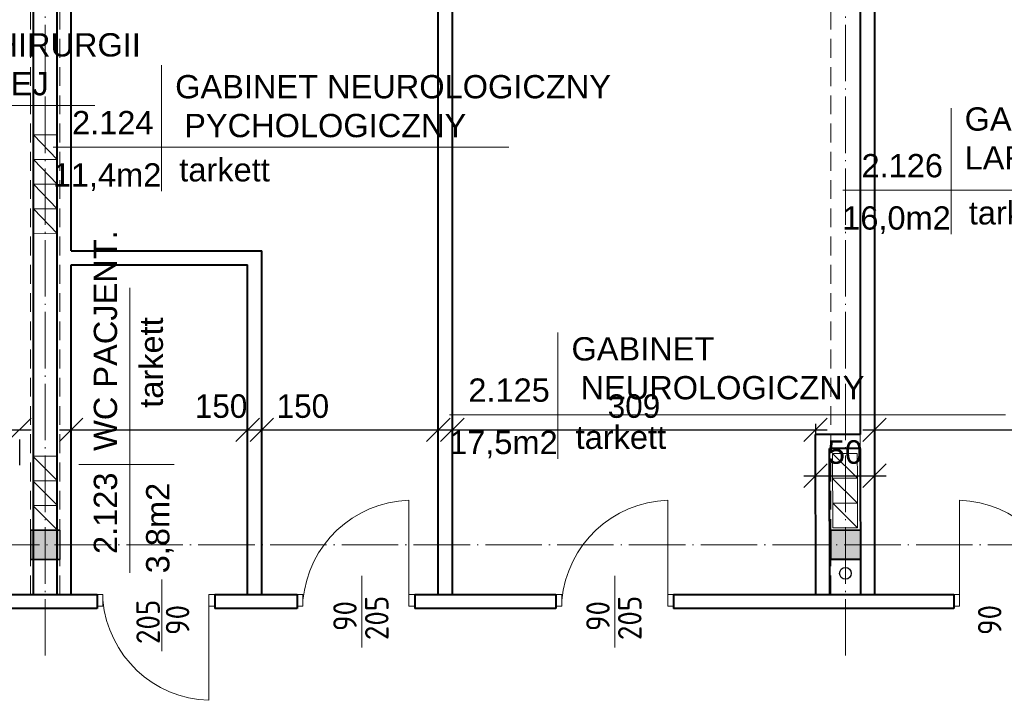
# Model space of a CAD drawing. Header units: millimetres. Extents: x -32003 to -19505, y 17931 to 29358.
# Tile 65 of 92: x -23909 to -23073, y 21687 to 22266. Entities that reach past the tile are written whole.
import ezdxf

# ---------------------------------------------------------------- set-up
doc = ezdxf.new("R2010")
doc.units = ezdxf.units.MM
doc.header["$PDMODE"] = 3
for name, pattern in [('ACAD_ISO03W100', [30, 12, -18]), ('ACAD_ISO04W100', [30.5, 24, -3, 0.5, -3]), ('KRESKOWA_X2', [12, 8, -4])]:
    doc.linetypes.add(name, pattern=pattern)
for name, color, linetype, lineweight in [('_wymiary', 1, 'Continuous', 9), ('drzwi', 140, 'Continuous', 13), ('KOMINY', 43, 'Continuous', 15), ('opisy drzwi', 40, 'Continuous', 13), ('opisy pom', 3, 'Continuous', 18), ('przerywana', 7, 'KRESKOWA_X2', 5), ('symetria', 7, 'ACAD_ISO03W100', 5), ('SZRAF', 51, 'Continuous', 9), ('słupy', 2, 'Continuous', 30), ('ściana', 4, 'Continuous', 40)]:
    doc.layers.add(name, color=color, linetype=linetype, lineweight=lineweight)
doc.layers.add('kanalizacja', color=210, linetype='Continuous')
doc.styles.add('ISO', font='isocp.shx')
doc.styles.add('SYSTEM', font='TXT')
doc.dimstyles.new('Jacek2', dxfattribs={"dimscale": 2, "dimtxt": 10, "dimasz": 10, "dimexe": 15, "dimexo": 15, "dimgap": 5, "dimtad": 1, "dimdec": 0, "dimrnd": 0.5, "dimzin": 0, "dimdsep": 46, "dimtxsty": 'Standard', "dimblk": 'OBLIQUE', "dimcen": 0, "dimdle": 5, "dimadec": 1, "dimazin": 0, "dimtfac": 1, "dimtdec": 0, "dimtofl": 0, "dimtmove": 0, "dimatfit": 3, "dimfxl": 0, "dimtolj": 1, "dimtzin": 0, "dimarcsym": 0})

# ---------------------------------------------------------------- blocks, each defined once
blk = doc.blocks.new('_OBLIQUE')
at = {"color": 0, "linetype": 'ByBlock'}
blk.add_line((-0.5, -0.5), (0.5, 0.5), dxfattribs=at)
blk = doc.blocks.new('*D899')
at = {"layer": '_wymiary', "color": 0, "lineweight": -2}
for p, q in [((-24060.67, 21917.23), (-23899.67, 21917.23)), ((-24050.67, 21905.68), (-24050.67, 21887.23)), ((-23909.67, 21909.05), (-23909.67, 21887.23))]:
    blk.add_line(p, q, dxfattribs=at)
at = {"layer": 'Defpoints', "color": 0}
for p in [(-24050.67, 21935.68), (-23909.67, 21939.05), (-23909.67, 21917.23)]:
    blk.add_point(p, dxfattribs=at)
at = {"layer": '_wymiary', "color": 0, "lineweight": -2, "xscale": 20, "yscale": 20, "zscale": 20, "rotation": 180}
blk.add_blockref('_OBLIQUE', (-24050.67, 21917.23), dxfattribs=at)
at = {"layer": '_wymiary', "color": 0, "lineweight": -2, "xscale": 20, "yscale": 20, "zscale": 20}
blk.add_blockref('_OBLIQUE', (-23909.67, 21917.23), dxfattribs=at)
at = {"layer": '_wymiary', "color": 0, "insert": (-23980.17, 21937.23), "char_height": 20, "attachment_point": 5}
blk.add_mtext('\\A1;141', dxfattribs=at)
blk = doc.blocks.new('*D900')
at = {"layer": '_wymiary', "color": 0, "lineweight": -2}
for p, q in [((-23875.67, 21917.23), (-23705.67, 21917.23)), ((-23865.67, 21908.19), (-23865.67, 21887.23)), ((-23715.67, 21911.06), (-23715.67, 21887.23))]:
    blk.add_line(p, q, dxfattribs=at)
at = {"layer": 'Defpoints', "color": 0}
for p in [(-23715.67, 21941.06), (-23865.67, 21938.19), (-23715.67, 21917.23)]:
    blk.add_point(p, dxfattribs=at)
at = {"layer": '_wymiary', "color": 0, "lineweight": -2, "xscale": 20, "yscale": 20, "zscale": 20, "rotation": 180}
blk.add_blockref('_OBLIQUE', (-23865.67, 21917.23), dxfattribs=at)
at = {"layer": '_wymiary', "color": 0, "lineweight": -2, "xscale": 20, "yscale": 20, "zscale": 20}
blk.add_blockref('_OBLIQUE', (-23715.67, 21917.23), dxfattribs=at)
at = {"layer": '_wymiary', "color": 0, "insert": (-23738.24, 21937.23), "char_height": 20, "attachment_point": 5}
blk.add_mtext('\\A1;150', dxfattribs=at)
blk = doc.blocks.new('*D901')
at = {"layer": '_wymiary', "color": 0, "lineweight": -2}
for p, q in [((-23713.67, 21917.23), (-23543.67, 21917.23)), ((-23553.67, 21916.23), (-23553.67, 21887.23)), ((-23703.67, 21912.21), (-23703.67, 21887.23))]:
    blk.add_line(p, q, dxfattribs=at)
at = {"layer": 'Defpoints', "color": 0}
for p in [(-23703.67, 21942.21), (-23553.67, 21946.23), (-23553.67, 21917.23)]:
    blk.add_point(p, dxfattribs=at)
at = {"layer": '_wymiary', "color": 0, "lineweight": -2, "xscale": 20, "yscale": 20, "zscale": 20, "rotation": 180}
blk.add_blockref('_OBLIQUE', (-23703.67, 21917.23), dxfattribs=at)
at = {"layer": '_wymiary', "color": 0, "lineweight": -2, "xscale": 20, "yscale": 20, "zscale": 20}
blk.add_blockref('_OBLIQUE', (-23553.67, 21917.23), dxfattribs=at)
at = {"layer": '_wymiary', "color": 0, "insert": (-23668.75, 21937.23), "char_height": 20, "attachment_point": 5}
blk.add_mtext('\\A1;150', dxfattribs=at)
blk = doc.blocks.new('*D902')
at = {"layer": '_wymiary', "color": 0, "lineweight": -2}
for p, q in [((-23551.67, 21917.23), (-23223.09, 21917.23)), ((-23541.67, 21917.95), (-23541.67, 21887.23)), ((-23233.09, 21922.37), (-23233.09, 21887.23))]:
    blk.add_line(p, q, dxfattribs=at)
at = {"layer": 'Defpoints', "color": 0}
for p in [(-23541.67, 21947.95), (-23233.09, 21952.37), (-23233.09, 21917.23)]:
    blk.add_point(p, dxfattribs=at)
at = {"layer": '_wymiary', "color": 0, "lineweight": -2, "xscale": 20, "yscale": 20, "zscale": 20, "rotation": 180}
blk.add_blockref('_OBLIQUE', (-23541.67, 21917.23), dxfattribs=at)
at = {"layer": '_wymiary', "color": 0, "lineweight": -2, "xscale": 20, "yscale": 20, "zscale": 20}
blk.add_blockref('_OBLIQUE', (-23233.09, 21917.23), dxfattribs=at)
at = {"layer": '_wymiary', "color": 0, "insert": (-23387.38, 21937.23), "char_height": 20, "attachment_point": 5}
blk.add_mtext('\\A1;309', dxfattribs=at)
blk = doc.blocks.new('*D1201')
at = {"layer": '_wymiary', "color": 0, "lineweight": -2}
for p, q in [((-23183.01, 21890.55), (-23183.01, 21848.19)), ((-23233.09, 21883.33), (-23233.09, 21848.19)), ((-23243.09, 21878.19), (-23173.01, 21878.19))]:
    blk.add_line(p, q, dxfattribs=at)
at = {"layer": 'Defpoints', "color": 0}
for p in [(-23183.01, 21920.55), (-23233.09, 21913.33), (-23183.01, 21878.19)]:
    blk.add_point(p, dxfattribs=at)
at = {"layer": '_wymiary', "color": 0, "lineweight": -2, "xscale": 20, "yscale": 20, "zscale": 20, "rotation": 180}
blk.add_blockref('_OBLIQUE', (-23233.09, 21878.19), dxfattribs=at)
at = {"layer": '_wymiary', "color": 0, "lineweight": -2, "xscale": 20, "yscale": 20, "zscale": 20}
blk.add_blockref('_OBLIQUE', (-23183.01, 21878.19), dxfattribs=at)
at = {"layer": '_wymiary', "color": 0, "insert": (-23208.05, 21898.19), "char_height": 20, "attachment_point": 5}
blk.add_mtext('\\A1;50', dxfattribs=at)
blk = doc.blocks.new('*D903')
at = {"layer": '_wymiary', "color": 0, "lineweight": -2}
for p, q in [((-22873.67, 21943.57), (-22873.67, 21887.23)), ((-23183.01, 21929.59), (-23183.01, 21887.23)), ((-23193.01, 21917.23), (-22863.67, 21917.23))]:
    blk.add_line(p, q, dxfattribs=at)
at = {"layer": 'Defpoints', "color": 0}
for p in [(-22873.67, 21973.57), (-23183.01, 21959.59), (-22873.67, 21917.23)]:
    blk.add_point(p, dxfattribs=at)
at = {"layer": '_wymiary', "color": 0, "lineweight": -2, "xscale": 20, "yscale": 20, "zscale": 20, "rotation": 180}
blk.add_blockref('_OBLIQUE', (-23183.01, 21917.23), dxfattribs=at)
at = {"layer": '_wymiary', "color": 0, "lineweight": -2, "xscale": 20, "yscale": 20, "zscale": 20}
blk.add_blockref('_OBLIQUE', (-22873.67, 21917.23), dxfattribs=at)
at = {"layer": '_wymiary', "color": 0, "insert": (-23028.34, 21937.23), "char_height": 20, "attachment_point": 5}
blk.add_mtext('\\A1;310', dxfattribs=at)

msp = doc.modelspace()

# ---------------------------------------------------------------- hatches: boundary and pattern name
at = {"layer": 'SZRAF', "ltscale": 0.5}
h = msp.add_hatch(color=256, dxfattribs=at)
h.paths.add_polyline_path([(-23875.17, 21831.87), (-23887.67, 21831.87), (-23887.67, 21819.37), (-23875.17, 21819.37), (-23875.17, 21824.37)])
h.paths.add_polyline_path([(-23875.17, 21819.37), (-23887.67, 21819.37), (-23887.67, 21806.87), (-23875.17, 21806.87)])
h.paths.add_polyline_path([(-23900.17, 21819.37), (-23900.17, 21806.87), (-23887.67, 21806.87), (-23887.67, 21819.37)])
h.paths.add_polyline_path([(-23900.17, 21819.37), (-23887.67, 21819.37), (-23887.67, 21831.87), (-23900.17, 21831.87)])
h = msp.add_hatch(color=256, dxfattribs=at)
h.paths.add_polyline_path([(-23875.17, 21831.87), (-23887.67, 21831.87), (-23887.67, 21819.37), (-23875.17, 21819.37), (-23875.17, 21824.37)])
h.paths.add_polyline_path([(-23875.17, 21819.37), (-23887.67, 21819.37), (-23887.67, 21806.87), (-23875.17, 21806.87)])
h.paths.add_polyline_path([(-23900.17, 21819.37), (-23900.17, 21806.87), (-23887.67, 21806.87), (-23887.67, 21819.37)])
h.paths.add_polyline_path([(-23900.17, 21819.37), (-23887.67, 21819.37), (-23887.67, 21831.87), (-23900.17, 21831.87)])
h = msp.add_hatch(color=256, dxfattribs=at)
h.paths.add_polyline_path([(-23195.17, 21831.87), (-23207.67, 21831.87), (-23207.67, 21819.37), (-23195.17, 21819.37), (-23195.17, 21824.37)])
h.paths.add_polyline_path([(-23195.17, 21819.37), (-23207.67, 21819.37), (-23207.67, 21806.87), (-23195.17, 21806.87)])
h.paths.add_polyline_path([(-23220.17, 21819.37), (-23220.17, 21806.87), (-23207.67, 21806.87), (-23207.67, 21819.37)])
h.paths.add_polyline_path([(-23220.17, 21819.37), (-23207.67, 21819.37), (-23207.67, 21831.87), (-23220.17, 21831.87)])
h = msp.add_hatch(color=256, dxfattribs=at)
h.paths.add_polyline_path([(-23195.17, 21831.87), (-23207.67, 21831.87), (-23207.67, 21819.37), (-23195.17, 21819.37), (-23195.17, 21824.37)])
h.paths.add_polyline_path([(-23195.17, 21819.37), (-23207.67, 21819.37), (-23207.67, 21806.87), (-23195.17, 21806.87)])
h.paths.add_polyline_path([(-23220.17, 21819.37), (-23220.17, 21806.87), (-23207.67, 21806.87), (-23207.67, 21819.37)])
h.paths.add_polyline_path([(-23220.17, 21819.37), (-23207.67, 21819.37), (-23207.67, 21831.87), (-23220.17, 21831.87)])

# ---------------------------------------------------------------- linework, layer by layer
at = {"layer": 'drzwi'}
for p, q in [((-23578.67, 21772.36), (-23578.67, 21857.36)), ((-23358.67, 21772.36), (-23358.67, 21857.36)), ((-23110.62, 21772.36), (-23110.62, 21857.36)), ((-23748.7, 21772.36), (-23748.7, 21687.36))]:
    msp.add_line(p, q, dxfattribs=at)
for points in [[(-23843.7, 21777.36), (-23838.7, 21777.36), (-23838.7, 21767.36), (-23843.7, 21767.36)], [(-23748.7, 21777.36), (-23743.7, 21777.36), (-23743.7, 21767.36), (-23748.7, 21767.36)], [(-23673.67, 21767.36), (-23668.67, 21767.36), (-23668.67, 21777.36), (-23673.67, 21777.36)], [(-23578.67, 21767.36), (-23573.67, 21767.36), (-23573.67, 21777.36), (-23578.67, 21777.36)], [(-23453.67, 21767.36), (-23448.67, 21767.36), (-23448.67, 21777.36), (-23453.67, 21777.36)], [(-23358.67, 21767.36), (-23353.67, 21767.36), (-23353.67, 21777.36), (-23358.67, 21777.36)], [(-23110.62, 21767.36), (-23115.62, 21767.36), (-23115.62, 21777.36), (-23110.62, 21777.36)]]:
    msp.add_lwpolyline(points, close=True, dxfattribs=at)
for centre, start, end in [((-23575.58, 21763.94), 91.8946, 174.83225), ((-23355.58, 21763.94), 91.8946, 174.83225), ((-23113.71, 21763.94), 5.16775, 88.1054), ((-23745.61, 21780.78), 185.16775, 268.1054)]:
    msp.add_arc(centre, 93.47, start, end, dxfattribs=at)
at = {"layer": 'kanalizacja'}
msp.add_circle((-23207.67, 21795.23), 5, dxfattribs=at)
at = {"layer": 'KOMINY', "lineweight": 18}
for p, q in [((-23897.66, 22167.88), (-23877.61, 22146.92)), ((-23897.66, 22146.88), (-23877.61, 22125.92)), ((-23897.66, 22125.88), (-23877.61, 22104.92)), ((-23897.61, 22104.86), (-23877.56, 22083.9)), ((-23898.25, 21894.86), (-23877.21, 21873.9)), ((-23218.58, 21896.96), (-23197.54, 21876)), ((-23898.25, 21873.86), (-23877.21, 21852.9)), ((-23218.54, 21875.96), (-23197.5, 21855)), ((-23898.2, 21852.85), (-23877.16, 21831.89)), ((-23218.49, 21854.94), (-23197.45, 21833.98))]:
    msp.add_line(p, q, dxfattribs=at)
for points in [[(-23897.67, 22167.9), (-23877.66, 22167.94), (-23877.62, 22146.94), (-23897.63, 22146.9)], [(-23897.67, 22146.9), (-23877.66, 22146.94), (-23877.62, 22125.94), (-23897.63, 22125.9)], [(-23897.67, 22125.9), (-23877.66, 22125.94), (-23877.62, 22104.94), (-23897.63, 22104.9)], [(-23897.62, 22104.88), (-23877.61, 22104.92), (-23877.57, 22083.92), (-23897.58, 22083.88)], [(-23898.26, 21894.88), (-23877.26, 21894.92), (-23877.22, 21873.92), (-23898.22, 21873.88)], [(-23218.59, 21896.98), (-23197.59, 21897.02), (-23197.55, 21876.02), (-23218.55, 21875.98)], [(-23898.26, 21873.88), (-23877.26, 21873.92), (-23877.22, 21852.92), (-23898.22, 21852.88)], [(-23218.55, 21875.98), (-23197.55, 21876.02), (-23197.51, 21855.02), (-23218.51, 21854.98)], [(-23898.21, 21852.87), (-23877.21, 21852.91), (-23877.17, 21831.91), (-23898.17, 21831.87)], [(-23218.5, 21854.96), (-23197.5, 21855), (-23197.46, 21834), (-23218.46, 21833.96)]]:
    msp.add_lwpolyline(points, close=True, dxfattribs=at)
at = {"layer": 'opisy drzwi'}
for p, q in [((-23788.64, 21729.03), (-23788.64, 21789.91)), ((-23618.61, 21732.37), (-23618.61, 21793.25)), ((-23403.61, 21732.37), (-23403.61, 21793.25))]:
    msp.add_line(p, q, dxfattribs=at)
at = {"layer": 'opisy pom'}
for p, q in [((-23788.84, 22227.14), (-23788.84, 22119.91)), ((-24232.65, 22192.92), (-23845.65, 22192.92)), ((-23117.96, 22190.56), (-23117.96, 22083.33)), ((-23880.83, 22157.37), (-23493.82, 22157.37)), ((-23209.95, 22120.79), (-22737.7, 22120.79)), ((-23815.66, 21795.74), (-23815.66, 22037.78)), ((-23452.04, 21999.84), (-23452.04, 21892.61)), ((-23544.04, 21930.07), (-23071.78, 21930.07)), ((-23859.06, 21887.73), (-23778.2, 21887.73))]:
    msp.add_line(p, q, dxfattribs=at)
at = {"layer": 'przerywana', "ltscale": 2}
for p, q in [((-23900.17, 21777.38), (-23900.17, 22346.39)), ((-23875.17, 21777.38), (-23875.17, 22346.39)), ((-23220.17, 21777.36), (-23220.17, 22346.37)), ((-23195.17, 21777.36), (-23195.17, 22346.37))]:
    msp.add_line(p, q, dxfattribs=at)
at = {"layer": 'symetria', "linetype": 'ACAD_ISO04W100', "ltscale": 2}
for p, q in [((-23887.67, 21725.37), (-23887.67, 22724.1)), ((-23207.67, 21725.37), (-23207.67, 22724.1)), ((-21330.68, 21819.37), (-25262.67, 21819.37))]:
    msp.add_line(p, q, dxfattribs=at)
at = {"layer": 'słupy'}
for p, q in [((-23900.17, 21831.87), (-23900.17, 21806.87)), ((-23875.17, 21831.87), (-23900.17, 21831.87)), ((-23900.17, 21831.87), (-23875.17, 21831.87)), ((-23900.17, 21831.87), (-23875.17, 21831.87)), ((-23900.17, 21831.87), (-23875.17, 21831.87)), ((-23900.17, 21831.87), (-23900.17, 21806.87)), ((-23900.17, 21831.87), (-23900.17, 21806.87)), ((-23900.17, 21831.87), (-23900.17, 21806.87)), ((-23875.17, 21831.87), (-23900.17, 21831.87)), ((-23900.17, 21831.87), (-23875.17, 21831.87)), ((-23900.17, 21831.87), (-23875.17, 21831.87)), ((-23900.17, 21831.87), (-23875.17, 21831.87)), ((-23900.17, 21831.87), (-23900.17, 21806.87)), ((-23900.17, 21831.87), (-23900.17, 21806.87)), ((-23875.17, 21831.87), (-23875.17, 21806.87)), ((-23875.17, 21831.87), (-23875.17, 21806.87)), ((-23875.17, 21831.87), (-23875.17, 21806.87)), ((-23875.17, 21831.87), (-23875.17, 21806.87)), ((-23875.17, 21831.87), (-23875.17, 21806.87)), ((-23875.17, 21831.87), (-23875.17, 21806.87)), ((-23220.17, 21831.87), (-23220.17, 21806.87)), ((-23195.17, 21831.87), (-23220.17, 21831.87)), ((-23220.17, 21831.87), (-23195.17, 21831.87)), ((-23220.17, 21831.87), (-23195.17, 21831.87)), ((-23220.17, 21831.87), (-23195.17, 21831.87)), ((-23220.17, 21831.87), (-23220.17, 21806.87)), ((-23220.17, 21831.87), (-23220.17, 21806.87)), ((-23220.17, 21831.87), (-23220.17, 21806.87)), ((-23195.17, 21831.87), (-23220.17, 21831.87)), ((-23220.17, 21831.87), (-23195.17, 21831.87)), ((-23220.17, 21831.87), (-23195.17, 21831.87)), ((-23220.17, 21831.87), (-23195.17, 21831.87)), ((-23220.17, 21831.87), (-23220.17, 21806.87)), ((-23220.17, 21831.87), (-23220.17, 21806.87)), ((-23195.17, 21831.87), (-23195.17, 21806.87)), ((-23195.17, 21831.87), (-23195.17, 21806.87)), ((-23195.17, 21831.87), (-23195.17, 21806.87)), ((-23195.17, 21831.87), (-23195.17, 21806.87)), ((-23195.17, 21831.87), (-23195.17, 21806.87)), ((-23195.17, 21831.87), (-23195.17, 21806.87)), ((-23875.17, 21806.87), (-23900.17, 21806.87)), ((-23900.17, 21806.87), (-23875.17, 21806.87)), ((-23900.17, 21806.87), (-23875.17, 21806.87)), ((-23875.17, 21806.87), (-23900.17, 21806.87)), ((-23900.17, 21806.87), (-23875.17, 21806.87)), ((-23900.17, 21806.87), (-23875.17, 21806.87)), ((-23195.17, 21806.87), (-23220.17, 21806.87)), ((-23220.17, 21806.87), (-23195.17, 21806.87)), ((-23220.17, 21806.87), (-23195.17, 21806.87)), ((-23195.17, 21806.87), (-23220.17, 21806.87)), ((-23220.17, 21806.87), (-23195.17, 21806.87)), ((-23220.17, 21806.87), (-23195.17, 21806.87))]:
    msp.add_line(p, q, dxfattribs=at)
at = {"layer": 'ściana'}
for p, q in [((-23897.67, 21777.36), (-23897.67, 22305.37)), ((-23877.67, 21777.36), (-23877.67, 22305.37)), ((-23865.67, 22069.36), (-23865.67, 22305.37)), ((-23553.67, 21777.36), (-23553.67, 22305.37)), ((-23541.67, 21777.36), (-23541.67, 22305.37)), ((-23195.16, 22305.37), (-23195.02, 21913.34)), ((-23183.02, 22305.37), (-23183, 21777.36)), ((-23865.67, 22069.36), (-23703.67, 22069.36)), ((-23703.67, 21777.36), (-23703.67, 22069.36)), ((-23865.67, 21777.36), (-23865.67, 22057.36)), ((-23865.67, 22057.36), (-23715.67, 22057.36)), ((-23715.67, 21777.36), (-23715.67, 22057.36)), ((-23195.02, 21913.34), (-23233.09, 21913.33)), ((-23232.83, 21777.33), (-23233.09, 21913.33)), ((-23220.85, 21777.36), (-23221.09, 21901.35)), ((-23195.02, 21901.35), (-23221.09, 21901.35)), ((-23195.02, 21901.35), (-23194.98, 21777.36)), ((-23195.17, 21806.87), (-23220.17, 21806.87)), ((-23195.17, 21806.87), (-23220.17, 21806.87)), ((-23931.63, 21777.36), (-23843.7, 21777.36)), ((-23843.7, 21777.36), (-23843.7, 21765.36)), ((-23743.7, 21777.36), (-23673.67, 21777.36)), ((-23743.7, 21777.36), (-23743.7, 21765.36)), ((-23673.67, 21777.36), (-23673.67, 21765.36)), ((-23573.67, 21777.36), (-23453.67, 21777.36)), ((-23573.67, 21777.36), (-23573.67, 21765.36)), ((-23453.67, 21777.36), (-23453.67, 21765.36)), ((-23353.67, 21777.36), (-23115.62, 21777.36)), ((-23353.67, 21777.36), (-23353.67, 21765.36)), ((-23115.62, 21777.36), (-23115.62, 21765.36)), ((-23843.7, 21765.36), (-23931.63, 21765.36)), ((-23673.67, 21765.36), (-23743.7, 21765.36)), ((-23453.67, 21765.36), (-23573.67, 21765.36)), ((-23115.62, 21765.36), (-23353.67, 21765.36))]:
    msp.add_line(p, q, dxfattribs=at)

# ---------------------------------------------------------------- texts
at = {"layer": 'opisy drzwi', "style": 'ISO'}
for s, p in [('205', (-23595.95, 21738.51)), ('205', (-23380.95, 21738.51)), ('205', (-23790.3, 21735.16)), ('90', (-23765.22, 21742.85)), ('90', (-23622.99, 21746.19)), ('90', (-23407.99, 21746.19)), ('90', (-23075.06, 21742.85))]:
    msp.add_text(s, height=20, rotation=90, dxfattribs=at).set_placement(p)
at = {"layer": 'opisy pom', "char_height": 19.8, "attachment_point": 1, "style": 'SYSTEM'}
for s, insert in [('{\\fArial|b0|i0|c238|p34;PRACOWNIA CHIRURGII\\P ONKOLOGICZNEJ}', (-24129.1, 22254.23)), ('{\\fArial|b0|i0|c238|p34;GABINET NEUROLOGICZNY\\P PYCHOLOGICZNY}', (-23777.28, 22218.68)), ('{\\fArial|b0|i0|c238|p34;GABINET \\PLARYNGOLOGICZNY}', (-23106.4, 22191.22)), ('{\\fArial|b0|i0|c238|p34;2.124}', (-23864.89, 22188.15)), ('{\\fArial|b0|i0|c238|p34;tarkett}', (-23773.73, 22148.08)), ('{\\fArial|b0|i0|c238|p34;2.126}', (-23194.01, 22151.57)), ('{\\fArial|b0|i0|c238|p34;11,4m2  }', (-23881.28, 22143.71)), ('{\\fArial|b0|i0|c238|p34;16,0m2 }', (-23210.41, 22107.13)), ('{\\fArial|b0|i0|c238|p34;tarkett}', (-23102.85, 22111.5)), ('{\\fArial|b0|i0|c238|p34;GABINET\\P NEUROLOGICZNY}', (-23440.49, 21995.91)), ('{\\fArial|b0|i0|c238|p34;2.125}', (-23528.1, 21960.85)), ('{\\fArial|b0|i0|c238|p34;tarkett}', (-23436.94, 21920.78)), ('{\\fArial|b0|i0|c238|p34;17,5m2  }', (-23544.49, 21916.41))]:
    msp.add_mtext(s, dxfattribs=dict(at, insert=insert))
at = {"layer": 'opisy pom', "char_height": 19.8, "attachment_point": 1, "rotation": 89.99996, "style": 'SYSTEM'}
for s, insert in [('{\\fArial|b0|i0|c238|p34;WC PACJENT.}', (-23846.44, 21899.29)), ('{\\fArial|b0|i0|c238|p34;tarkett}', (-23807.47, 21935.96)), ('{\\fArial|b0|i0|c238|p34;2.123}', (-23846.44, 21811.68)), ('{\\fArial|b0|i0|c238|p34;3,8m2 }', (-23802, 21795.29))]:
    msp.add_mtext(s, dxfattribs=dict(at, insert=insert))

# ---------------------------------------------------------------- dimensions: what is measured, and where the dimension line sits
at = {"layer": '_wymiary'}
for base, p1, p2, picture, middle in [((-22873.67, 21917.23), (-23183.01, 21959.59), (-22873.67, 21973.57), '*D903', (-23028.34, 21937.23)), ((-23909.67, 21917.23), (-24050.67, 21935.68), (-23909.67, 21939.05), '*D899', (-23980.17, 21937.23)), ((-23233.09, 21917.23), (-23541.67, 21947.95), (-23233.09, 21952.37), '*D902', (-23387.38, 21937.23)), ((-23183.01, 21878.19), (-23233.09, 21913.33), (-23183.01, 21920.55), '*D1201', (-23208.05, 21898.19))]:
    dim = msp.add_linear_dim(base=base, p1=p1, p2=p2, dimstyle='Jacek2', override={"dimtmove": 1}, dxfattribs=at)
    dim.commit()
    dim.dimension.update_dxf_attribs({"geometry": picture, "text_midpoint": middle})
for base, p1, p2, picture, middle in [((-23715.67, 21917.23), (-23865.67, 21938.19), (-23715.67, 21941.06), '*D900', (-23738.24, 21917.23)), ((-23553.67, 21917.23), (-23703.67, 21942.21), (-23553.67, 21946.23), '*D901', (-23668.75, 21917.23))]:
    dim = msp.add_linear_dim(base=base, p1=p1, p2=p2, dimstyle='Jacek2', override={"dimtmove": 1}, dxfattribs=at)
    dim.commit()
    dim.dimension.update_dxf_attribs({"geometry": picture, "text_midpoint": middle, "dimtype": 160})

doc.saveas('drawing.dxf')
